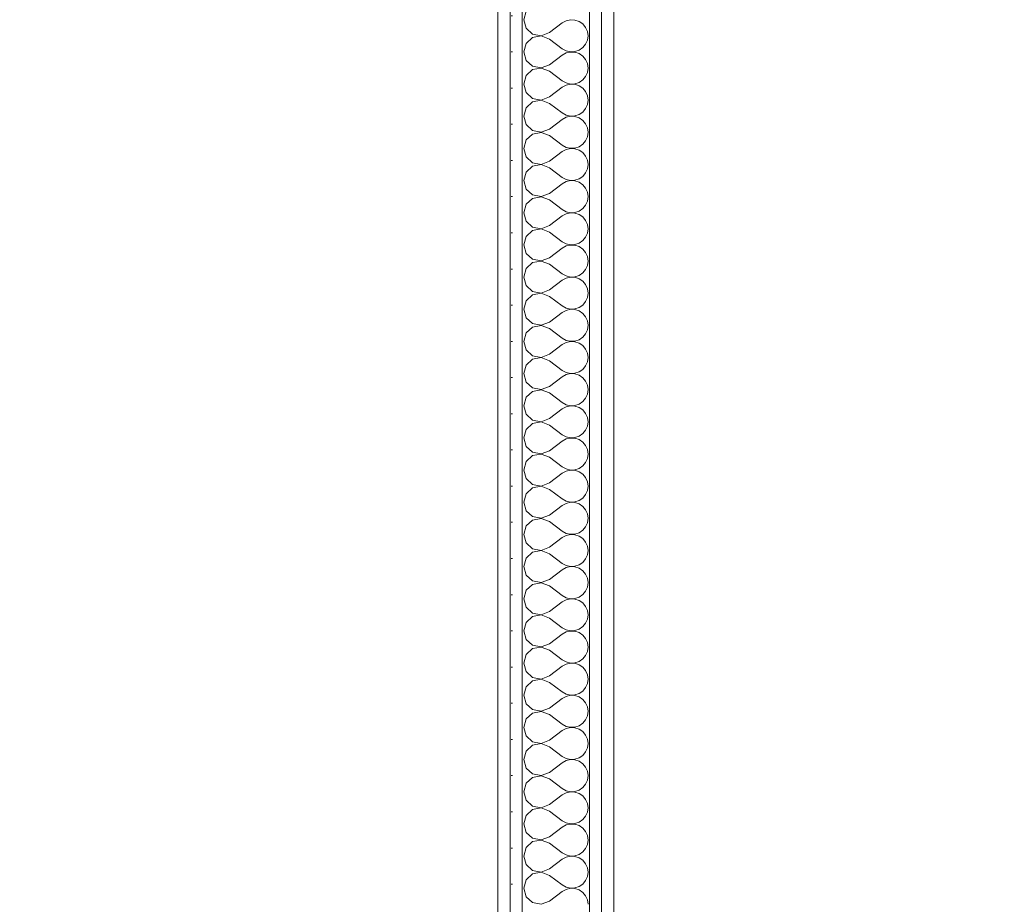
# Model space of a CAD drawing. Header units: millimetres. Extents: x 172139 to 266886, y 89395 to 138225.
# Tile 82 of 94: x 215715 to 216736, y 119867 to 120783. Entities that reach past the tile are written whole.
import ezdxf

# ---------------------------------------------------------------- set-up
doc = ezdxf.new("R2010")
doc.units = ezdxf.units.MM
doc.header["$MEASUREMENT"] = 0
doc.layers.add('ROZBUDOWA_NOWE_DZIAŁOWE', color=7, linetype='Continuous')
for name, color, linetype, lineweight, true_color in [('ROZBUDOWA_NOWE_DZIAŁOWE_Nr_pióra__24', 7, 'Continuous', 15, 0x029e21), ('ROZBUDOWA_NOWE_DZIAŁOWE_Nr_pióra__4', 7, 'Continuous', 13, 0x029e21), ('ROZBUDOWA_NOWE_DZIAŁOWE_Nr_pióra__67', 7, 'Continuous', 13, 0x6a6a6a)]:
    doc.layers.add(name, color=color, linetype=linetype, lineweight=lineweight, true_color=true_color)
doc.layers.add('ROZBUDOWA_NOWE_DZIAŁOWE_Nr_pióra__47', color=7, linetype='Continuous', lineweight=15)
doc.layers.add('STREFA_NOWE_POM_Nr_pióra__121', color=255, linetype='Continuous', lineweight=0)
pattern_1 = [(0, (0, 0), (0, 37.5), [0, -37.5])]

# ---------------------------------------------------------------- blocks, each defined once
blk = doc.blocks.new('*X452')
at = {"layer": 'ROZBUDOWA_NOWE_DZIAŁOWE_Nr_pióra__4', "linetype": 'Continuous'}
for p, q in [((216240, 120792.1), (216237.5, 120783.3)), ((216237.5, 120783.3), (216240, 120774.6)), ((216264.2, 120770), (216277.5, 120780)), ((216281.5, 120782.2), (216277.5, 120780)), ((216286, 120783.3), (216281.5, 120782.2)), ((216290.6, 120783), (216286, 120783.3)), ((216295, 120781.6), (216290.6, 120783)), ((216298.7, 120779), (216295, 120781.6)), ((216301.7, 120775.4), (216298.7, 120779)), ((216240, 120774.6), (216246.7, 120768.4)), ((216246.7, 120768.4), (216255.7, 120766.7)), ((216255.7, 120766.7), (216264.2, 120770)), ((216303.5, 120771.2), (216301.7, 120775.4)), ((216304.2, 120766.7), (216303.5, 120771.2)), ((216240, 120758.8), (216237.5, 120750)), ((216246.7, 120764.9), (216240, 120758.8)), ((216255.7, 120766.6), (216246.7, 120764.9)), ((216264.2, 120763.3), (216255.7, 120766.6)), ((216264.2, 120763.3), (216277.5, 120753.3)), ((216298.7, 120754.4), (216301.7, 120757.9)), ((216301.7, 120757.9), (216303.5, 120762.1)), ((216303.5, 120762.1), (216304.2, 120766.7)), ((216237.5, 120750), (216240, 120741.2)), ((216264.2, 120736.7), (216277.5, 120746.7)), ((216277.5, 120753.3), (216281.5, 120751.1)), ((216281.5, 120748.9), (216277.5, 120746.7)), ((216281.5, 120751.1), (216286, 120750.1)), ((216286, 120749.9), (216281.5, 120748.9)), ((216286, 120750.1), (216290.6, 120750.3)), ((216290.6, 120749.7), (216286, 120749.9)), ((216290.6, 120750.3), (216295, 120751.8)), ((216295, 120748.2), (216290.6, 120749.7)), ((216295, 120751.8), (216298.7, 120754.4)), ((216298.7, 120745.6), (216295, 120748.2)), ((216240, 120741.2), (216246.7, 120735.1)), ((216255.7, 120733.4), (216264.2, 120736.7)), ((216301.7, 120742.1), (216298.7, 120745.6)), ((216303.5, 120737.9), (216301.7, 120742.1)), ((216304.2, 120733.3), (216303.5, 120737.9)), ((216246.7, 120731.6), (216240, 120725.4)), ((216246.7, 120735.1), (216255.7, 120733.4)), ((216255.7, 120733.3), (216246.7, 120731.6)), ((216264.2, 120730), (216255.7, 120733.3)), ((216264.2, 120730), (216277.5, 120720)), ((216301.7, 120724.6), (216303.5, 120728.8)), ((216303.5, 120728.8), (216304.2, 120733.3)), ((216240, 120725.4), (216237.5, 120716.7)), ((216237.5, 120716.7), (216240, 120707.9)), ((216277.5, 120720), (216281.5, 120717.8)), ((216281.5, 120717.8), (216286, 120716.7)), ((216286, 120716.6), (216281.5, 120715.6)), ((216286, 120716.7), (216290.6, 120717)), ((216290.6, 120716.4), (216286, 120716.6)), ((216290.6, 120717), (216295, 120718.4)), ((216295, 120714.9), (216290.6, 120716.4)), ((216295, 120718.4), (216298.7, 120721)), ((216298.7, 120721), (216301.7, 120724.6)), ((216240, 120707.9), (216246.7, 120701.8)), ((216264.2, 120703.3), (216277.5, 120713.3)), ((216281.5, 120715.6), (216277.5, 120713.3)), ((216298.7, 120712.3), (216295, 120714.9)), ((216301.7, 120708.8), (216298.7, 120712.3)), ((216303.5, 120704.6), (216301.7, 120708.8)), ((216246.7, 120698.2), (216240, 120692.1)), ((216246.7, 120701.8), (216255.7, 120700.1)), ((216255.7, 120699.9), (216246.7, 120698.2)), ((216255.7, 120700.1), (216264.2, 120703.3)), ((216264.2, 120696.7), (216255.7, 120699.9)), ((216264.2, 120696.7), (216277.5, 120686.7)), ((216301.7, 120691.2), (216303.5, 120695.4)), ((216304.2, 120700), (216303.5, 120704.6)), ((216303.5, 120695.4), (216304.2, 120700)), ((216240, 120692.1), (216237.5, 120683.3)), ((216277.5, 120686.7), (216281.5, 120684.4)), ((216295, 120685.1), (216298.7, 120687.7)), ((216298.7, 120687.7), (216301.7, 120691.2)), ((216237.5, 120683.3), (216240, 120674.6)), ((216264.2, 120670), (216277.5, 120680)), ((216281.5, 120682.2), (216277.5, 120680)), ((216281.5, 120684.4), (216286, 120683.4)), ((216286, 120683.3), (216281.5, 120682.2)), ((216286, 120683.4), (216290.6, 120683.6)), ((216290.6, 120683), (216286, 120683.3)), ((216290.6, 120683.6), (216295, 120685.1)), ((216295, 120681.6), (216290.6, 120683)), ((216298.7, 120679), (216295, 120681.6)), ((216301.7, 120675.4), (216298.7, 120679)), ((216303.5, 120671.2), (216301.7, 120675.4)), ((216240, 120674.6), (216246.7, 120668.4)), ((216246.7, 120664.9), (216240, 120658.8)), ((216246.7, 120668.4), (216255.7, 120666.7)), ((216255.7, 120666.6), (216246.7, 120664.9)), ((216255.7, 120666.7), (216264.2, 120670)), ((216264.2, 120663.3), (216255.7, 120666.6)), ((216304.2, 120666.7), (216303.5, 120671.2)), ((216303.5, 120662.1), (216304.2, 120666.7)), ((216240, 120658.8), (216237.5, 120650)), ((216264.2, 120663.3), (216277.5, 120653.3)), ((216298.7, 120654.4), (216301.7, 120657.9)), ((216301.7, 120657.9), (216303.5, 120662.1)), ((216237.5, 120650), (216240, 120641.2)), ((216264.2, 120636.7), (216277.5, 120646.7)), ((216277.5, 120653.3), (216281.5, 120651.1)), ((216281.5, 120648.9), (216277.5, 120646.7)), ((216281.5, 120651.1), (216286, 120650.1)), ((216286, 120649.9), (216281.5, 120648.9)), ((216286, 120650.1), (216290.6, 120650.3)), ((216290.6, 120649.7), (216286, 120649.9)), ((216290.6, 120650.3), (216295, 120651.8)), ((216295, 120648.2), (216290.6, 120649.7)), ((216295, 120651.8), (216298.7, 120654.4)), ((216298.7, 120645.6), (216295, 120648.2)), ((216301.7, 120642.1), (216298.7, 120645.6)), ((216240, 120641.2), (216246.7, 120635.1)), ((216246.7, 120635.1), (216255.7, 120633.4)), ((216255.7, 120633.4), (216264.2, 120636.7)), ((216303.5, 120637.9), (216301.7, 120642.1)), ((216304.2, 120633.3), (216303.5, 120637.9)), ((216240, 120625.4), (216237.5, 120616.7)), ((216246.7, 120631.6), (216240, 120625.4)), ((216255.7, 120633.3), (216246.7, 120631.6)), ((216264.2, 120630), (216255.7, 120633.3)), ((216264.2, 120630), (216277.5, 120620)), ((216298.7, 120621), (216301.7, 120624.6)), ((216301.7, 120624.6), (216303.5, 120628.8)), ((216303.5, 120628.8), (216304.2, 120633.3)), ((216237.5, 120616.7), (216240, 120607.9)), ((216277.5, 120620), (216281.5, 120617.8)), ((216281.5, 120615.6), (216277.5, 120613.3)), ((216281.5, 120617.8), (216286, 120616.7)), ((216286, 120616.6), (216281.5, 120615.6)), ((216286, 120616.7), (216290.6, 120617)), ((216290.6, 120616.4), (216286, 120616.6)), ((216290.6, 120617), (216295, 120618.4)), ((216295, 120614.9), (216290.6, 120616.4)), ((216295, 120618.4), (216298.7, 120621)), ((216298.7, 120612.3), (216295, 120614.9)), ((216240, 120607.9), (216246.7, 120601.8)), ((216264.2, 120603.3), (216277.5, 120613.3)), ((216301.7, 120608.8), (216298.7, 120612.3)), ((216303.5, 120604.6), (216301.7, 120608.8)), ((216304.2, 120600), (216303.5, 120604.6)), ((216246.7, 120598.2), (216240, 120592.1)), ((216246.7, 120601.8), (216255.7, 120600.1)), ((216255.7, 120599.9), (216246.7, 120598.2)), ((216255.7, 120600.1), (216264.2, 120603.3)), ((216264.2, 120596.7), (216255.7, 120599.9)), ((216264.2, 120596.7), (216277.5, 120586.7)), ((216301.7, 120591.2), (216303.5, 120595.4)), ((216303.5, 120595.4), (216304.2, 120600)), ((216240, 120592.1), (216237.5, 120583.3)), ((216237.5, 120583.3), (216240, 120574.6)), ((216277.5, 120586.7), (216281.5, 120584.4)), ((216281.5, 120584.4), (216286, 120583.4)), ((216286, 120583.3), (216281.5, 120582.2)), ((216286, 120583.4), (216290.6, 120583.6)), ((216290.6, 120583), (216286, 120583.3)), ((216290.6, 120583.6), (216295, 120585.1)), ((216295, 120585.1), (216298.7, 120587.7)), ((216298.7, 120587.7), (216301.7, 120591.2)), ((216240, 120574.6), (216246.7, 120568.4)), ((216264.2, 120570), (216277.5, 120580)), ((216281.5, 120582.2), (216277.5, 120580)), ((216295, 120581.6), (216290.6, 120583)), ((216298.7, 120579), (216295, 120581.6)), ((216301.7, 120575.4), (216298.7, 120579)), ((216303.5, 120571.2), (216301.7, 120575.4)), ((216246.7, 120564.9), (216240, 120558.8)), ((216246.7, 120568.4), (216255.7, 120566.7)), ((216255.7, 120566.6), (216246.7, 120564.9)), ((216255.7, 120566.7), (216264.2, 120570)), ((216264.2, 120563.3), (216255.7, 120566.6)), ((216264.2, 120563.3), (216277.5, 120553.3)), ((216304.2, 120566.7), (216303.5, 120571.2)), ((216303.5, 120562.1), (216304.2, 120566.7)), ((216240, 120558.8), (216237.5, 120550)), ((216277.5, 120553.3), (216281.5, 120551.1)), ((216295, 120551.8), (216298.7, 120554.4)), ((216298.7, 120554.4), (216301.7, 120557.9)), ((216301.7, 120557.9), (216303.5, 120562.1)), ((216237.5, 120550), (216240, 120541.2)), ((216264.2, 120536.7), (216277.5, 120546.7)), ((216281.5, 120548.9), (216277.5, 120546.7)), ((216281.5, 120551.1), (216286, 120550.1)), ((216286, 120549.9), (216281.5, 120548.9)), ((216286, 120550.1), (216290.6, 120550.3)), ((216290.6, 120549.7), (216286, 120549.9)), ((216290.6, 120550.3), (216295, 120551.8)), ((216295, 120548.2), (216290.6, 120549.7)), ((216298.7, 120545.6), (216295, 120548.2)), ((216301.7, 120542.1), (216298.7, 120545.6)), ((216240, 120541.2), (216246.7, 120535.1)), ((216246.7, 120535.1), (216255.7, 120533.4)), ((216255.7, 120533.3), (216246.7, 120531.6)), ((216255.7, 120533.4), (216264.2, 120536.7)), ((216264.2, 120530), (216255.7, 120533.3)), ((216303.5, 120537.9), (216301.7, 120542.1)), ((216304.2, 120533.3), (216303.5, 120537.9)), ((216303.5, 120528.8), (216304.2, 120533.3)), ((216240, 120525.4), (216237.5, 120516.7)), ((216246.7, 120531.6), (216240, 120525.4)), ((216264.2, 120530), (216277.5, 120520)), ((216298.7, 120521), (216301.7, 120524.6)), ((216301.7, 120524.6), (216303.5, 120528.8)), ((216237.5, 120516.7), (216240, 120507.9)), ((216264.2, 120503.3), (216277.5, 120513.3)), ((216277.5, 120520), (216281.5, 120517.8)), ((216281.5, 120515.6), (216277.5, 120513.3)), ((216281.5, 120517.8), (216286, 120516.7)), ((216286, 120516.6), (216281.5, 120515.6)), ((216286, 120516.7), (216290.6, 120517)), ((216290.6, 120516.4), (216286, 120516.6)), ((216290.6, 120517), (216295, 120518.4)), ((216295, 120514.9), (216290.6, 120516.4)), ((216295, 120518.4), (216298.7, 120521)), ((216298.7, 120512.3), (216295, 120514.9)), ((216301.7, 120508.8), (216298.7, 120512.3)), ((216240, 120507.9), (216246.7, 120501.8)), ((216246.7, 120501.8), (216255.7, 120500.1)), ((216255.7, 120500.1), (216264.2, 120503.3)), ((216303.5, 120504.6), (216301.7, 120508.8)), ((216304.2, 120500), (216303.5, 120504.6)), ((216240, 120492.1), (216237.5, 120483.3)), ((216246.7, 120498.2), (216240, 120492.1)), ((216255.7, 120499.9), (216246.7, 120498.2)), ((216264.2, 120496.7), (216255.7, 120499.9)), ((216264.2, 120496.7), (216277.5, 120486.7)), ((216298.7, 120487.7), (216301.7, 120491.2)), ((216301.7, 120491.2), (216303.5, 120495.4)), ((216303.5, 120495.4), (216304.2, 120500)), ((216237.5, 120483.3), (216240, 120474.6)), ((216277.5, 120486.7), (216281.5, 120484.4)), ((216281.5, 120482.2), (216277.5, 120480)), ((216281.5, 120484.4), (216286, 120483.4)), ((216286, 120483.3), (216281.5, 120482.2)), ((216286, 120483.4), (216290.6, 120483.6)), ((216290.6, 120483), (216286, 120483.3)), ((216290.6, 120483.6), (216295, 120485.1)), ((216295, 120481.6), (216290.6, 120483)), ((216295, 120485.1), (216298.7, 120487.7)), ((216298.7, 120479), (216295, 120481.6)), ((216240, 120474.6), (216246.7, 120468.4)), ((216264.2, 120470), (216277.5, 120480)), ((216301.7, 120475.4), (216298.7, 120479)), ((216303.5, 120471.2), (216301.7, 120475.4)), ((216304.2, 120466.7), (216303.5, 120471.2)), ((216246.7, 120464.9), (216240, 120458.8)), ((216246.7, 120468.4), (216255.7, 120466.7)), ((216255.7, 120466.6), (216246.7, 120464.9)), ((216255.7, 120466.7), (216264.2, 120470)), ((216264.2, 120463.3), (216255.7, 120466.6)), ((216264.2, 120463.3), (216277.5, 120453.3)), ((216301.7, 120457.9), (216303.5, 120462.1)), ((216303.5, 120462.1), (216304.2, 120466.7)), ((216240, 120458.8), (216237.5, 120450)), ((216277.5, 120453.3), (216281.5, 120451.1)), ((216281.5, 120451.1), (216286, 120450.1)), ((216290.6, 120450.3), (216295, 120451.8)), ((216295, 120451.8), (216298.7, 120454.4)), ((216298.7, 120454.4), (216301.7, 120457.9)), ((216237.5, 120450), (216240, 120441.2)), ((216240, 120441.2), (216246.7, 120435.1)), ((216264.2, 120436.7), (216277.5, 120446.7)), ((216281.5, 120448.9), (216277.5, 120446.7)), ((216286, 120449.9), (216281.5, 120448.9)), ((216286, 120450.1), (216290.6, 120450.3)), ((216290.6, 120449.7), (216286, 120449.9)), ((216295, 120448.2), (216290.6, 120449.7)), ((216298.7, 120445.6), (216295, 120448.2)), ((216301.7, 120442.1), (216298.7, 120445.6)), ((216303.5, 120437.9), (216301.7, 120442.1)), ((216246.7, 120431.6), (216240, 120425.4)), ((216246.7, 120435.1), (216255.7, 120433.4)), ((216255.7, 120433.3), (216246.7, 120431.6)), ((216255.7, 120433.4), (216264.2, 120436.7)), ((216264.2, 120430), (216255.7, 120433.3)), ((216264.2, 120430), (216277.5, 120420)), ((216304.2, 120433.3), (216303.5, 120437.9)), ((216303.5, 120428.8), (216304.2, 120433.3)), ((216240, 120425.4), (216237.5, 120416.7)), ((216277.5, 120420), (216281.5, 120417.8)), ((216295, 120418.4), (216298.7, 120421)), ((216298.7, 120421), (216301.7, 120424.6)), ((216301.7, 120424.6), (216303.5, 120428.8)), ((216237.5, 120416.7), (216240, 120407.9)), ((216264.2, 120403.3), (216277.5, 120413.3)), ((216281.5, 120415.6), (216277.5, 120413.3)), ((216281.5, 120417.8), (216286, 120416.7)), ((216286, 120416.6), (216281.5, 120415.6)), ((216286, 120416.7), (216290.6, 120417)), ((216290.6, 120416.4), (216286, 120416.6)), ((216290.6, 120417), (216295, 120418.4)), ((216295, 120414.9), (216290.6, 120416.4)), ((216298.7, 120412.3), (216295, 120414.9)), ((216301.7, 120408.8), (216298.7, 120412.3)), ((216240, 120407.9), (216246.7, 120401.8)), ((216246.7, 120401.8), (216255.7, 120400.1)), ((216255.7, 120399.9), (216246.7, 120398.2)), ((216255.7, 120400.1), (216264.2, 120403.3)), ((216264.2, 120396.7), (216255.7, 120399.9)), ((216303.5, 120404.6), (216301.7, 120408.8)), ((216304.2, 120400), (216303.5, 120404.6)), ((216303.5, 120395.4), (216304.2, 120400)), ((216240, 120392.1), (216237.5, 120383.3)), ((216246.7, 120398.2), (216240, 120392.1)), ((216264.2, 120396.7), (216277.5, 120386.7)), ((216298.7, 120387.7), (216301.7, 120391.2)), ((216301.7, 120391.2), (216303.5, 120395.4)), ((216237.5, 120383.3), (216240, 120374.6)), ((216264.2, 120370), (216277.5, 120380)), ((216277.5, 120386.7), (216281.5, 120384.4)), ((216281.5, 120382.2), (216277.5, 120380)), ((216281.5, 120384.4), (216286, 120383.4)), ((216286, 120383.3), (216281.5, 120382.2)), ((216286, 120383.4), (216290.6, 120383.6)), ((216290.6, 120383), (216286, 120383.3)), ((216290.6, 120383.6), (216295, 120385.1)), ((216295, 120381.6), (216290.6, 120383)), ((216295, 120385.1), (216298.7, 120387.7)), ((216298.7, 120379), (216295, 120381.6)), ((216301.7, 120375.4), (216298.7, 120379)), ((216240, 120374.6), (216246.7, 120368.4)), ((216255.7, 120366.7), (216264.2, 120370)), ((216303.5, 120371.2), (216301.7, 120375.4)), ((216304.2, 120366.7), (216303.5, 120371.2)), ((216240, 120358.8), (216237.5, 120350)), ((216246.7, 120364.9), (216240, 120358.8)), ((216246.7, 120368.4), (216255.7, 120366.7)), ((216255.7, 120366.6), (216246.7, 120364.9)), ((216264.2, 120363.3), (216255.7, 120366.6)), ((216264.2, 120363.3), (216277.5, 120353.3)), ((216301.7, 120357.9), (216303.5, 120362.1)), ((216303.5, 120362.1), (216304.2, 120366.7)), ((216237.5, 120350), (216240, 120341.2)), ((216277.5, 120353.3), (216281.5, 120351.1)), ((216281.5, 120348.9), (216277.5, 120346.7)), ((216281.5, 120351.1), (216286, 120350.1)), ((216286, 120349.9), (216281.5, 120348.9)), ((216286, 120350.1), (216290.6, 120350.3)), ((216290.6, 120349.7), (216286, 120349.9)), ((216290.6, 120350.3), (216295, 120351.8)), ((216295, 120348.2), (216290.6, 120349.7)), ((216295, 120351.8), (216298.7, 120354.4)), ((216298.7, 120345.6), (216295, 120348.2)), ((216298.7, 120354.4), (216301.7, 120357.9)), ((216240, 120341.2), (216246.7, 120335.1)), ((216264.2, 120336.7), (216277.5, 120346.7)), ((216301.7, 120342.1), (216298.7, 120345.6)), ((216303.5, 120337.9), (216301.7, 120342.1)), ((216246.7, 120331.6), (216240, 120325.4)), ((216246.7, 120335.1), (216255.7, 120333.4)), ((216255.7, 120333.3), (216246.7, 120331.6)), ((216255.7, 120333.4), (216264.2, 120336.7)), ((216264.2, 120330), (216255.7, 120333.3)), ((216264.2, 120330), (216277.5, 120320)), ((216301.7, 120324.6), (216303.5, 120328.8)), ((216304.2, 120333.3), (216303.5, 120337.9)), ((216303.5, 120328.8), (216304.2, 120333.3)), ((216240, 120325.4), (216237.5, 120316.7)), ((216277.5, 120320), (216281.5, 120317.8)), ((216281.5, 120317.8), (216286, 120316.7)), ((216290.6, 120317), (216295, 120318.4)), ((216295, 120318.4), (216298.7, 120321)), ((216298.7, 120321), (216301.7, 120324.6)), ((216237.5, 120316.7), (216240, 120307.9)), ((216240, 120307.9), (216246.7, 120301.8)), ((216264.2, 120303.3), (216277.5, 120313.3)), ((216281.5, 120315.6), (216277.5, 120313.3)), ((216286, 120316.6), (216281.5, 120315.6)), ((216286, 120316.7), (216290.6, 120317)), ((216290.6, 120316.4), (216286, 120316.6)), ((216295, 120314.9), (216290.6, 120316.4)), ((216298.7, 120312.3), (216295, 120314.9)), ((216301.7, 120308.8), (216298.7, 120312.3)), ((216303.5, 120304.6), (216301.7, 120308.8)), ((216246.7, 120298.2), (216240, 120292.1)), ((216246.7, 120301.8), (216255.7, 120300.1)), ((216255.7, 120299.9), (216246.7, 120298.2)), ((216255.7, 120300.1), (216264.2, 120303.3)), ((216264.2, 120296.7), (216255.7, 120299.9)), ((216304.2, 120300), (216303.5, 120304.6)), ((216303.5, 120295.4), (216304.2, 120300)), ((216240, 120292.1), (216237.5, 120283.3)), ((216264.2, 120296.7), (216277.5, 120286.7)), ((216295, 120285.1), (216298.7, 120287.7)), ((216298.7, 120287.7), (216301.7, 120291.2)), ((216301.7, 120291.2), (216303.5, 120295.4)), ((216237.5, 120283.3), (216240, 120274.6)), ((216264.2, 120270), (216277.5, 120280)), ((216277.5, 120286.7), (216281.5, 120284.4)), ((216281.5, 120282.2), (216277.5, 120280)), ((216281.5, 120284.4), (216286, 120283.4)), ((216286, 120283.3), (216281.5, 120282.2)), ((216286, 120283.4), (216290.6, 120283.6)), ((216290.6, 120283), (216286, 120283.3)), ((216290.6, 120283.6), (216295, 120285.1)), ((216295, 120281.6), (216290.6, 120283)), ((216298.7, 120279), (216295, 120281.6)), ((216301.7, 120275.4), (216298.7, 120279)), ((216240, 120274.6), (216246.7, 120268.4)), ((216246.7, 120268.4), (216255.7, 120266.7)), ((216255.7, 120266.6), (216246.7, 120264.9)), ((216255.7, 120266.7), (216264.2, 120270)), ((216264.2, 120263.3), (216255.7, 120266.6)), ((216303.5, 120271.2), (216301.7, 120275.4)), ((216304.2, 120266.7), (216303.5, 120271.2)), ((216303.5, 120262.1), (216304.2, 120266.7)), ((216240, 120258.8), (216237.5, 120250)), ((216246.7, 120264.9), (216240, 120258.8)), ((216264.2, 120263.3), (216277.5, 120253.3)), ((216298.7, 120254.4), (216301.7, 120257.9)), ((216301.7, 120257.9), (216303.5, 120262.1)), ((216237.5, 120250), (216240, 120241.2)), ((216264.2, 120236.7), (216277.5, 120246.7)), ((216277.5, 120253.3), (216281.5, 120251.1)), ((216281.5, 120248.9), (216277.5, 120246.7)), ((216281.5, 120251.1), (216286, 120250.1)), ((216286, 120249.9), (216281.5, 120248.9)), ((216286, 120250.1), (216290.6, 120250.3)), ((216290.6, 120249.7), (216286, 120249.9)), ((216290.6, 120250.3), (216295, 120251.8)), ((216295, 120248.2), (216290.6, 120249.7)), ((216295, 120251.8), (216298.7, 120254.4)), ((216298.7, 120245.6), (216295, 120248.2)), ((216240, 120241.2), (216246.7, 120235.1)), ((216255.7, 120233.4), (216264.2, 120236.7)), ((216301.7, 120242.1), (216298.7, 120245.6)), ((216303.5, 120237.9), (216301.7, 120242.1)), ((216304.2, 120233.3), (216303.5, 120237.9)), ((216246.7, 120231.6), (216240, 120225.4)), ((216246.7, 120235.1), (216255.7, 120233.4)), ((216255.7, 120233.3), (216246.7, 120231.6)), ((216264.2, 120230), (216255.7, 120233.3)), ((216264.2, 120230), (216277.5, 120220)), ((216301.7, 120224.6), (216303.5, 120228.8)), ((216303.5, 120228.8), (216304.2, 120233.3)), ((216240, 120225.4), (216237.5, 120216.7)), ((216237.5, 120216.7), (216240, 120207.9)), ((216277.5, 120220), (216281.5, 120217.8)), ((216281.5, 120215.6), (216277.5, 120213.3)), ((216281.5, 120217.8), (216286, 120216.7)), ((216286, 120216.6), (216281.5, 120215.6)), ((216286, 120216.7), (216290.6, 120217)), ((216290.6, 120216.4), (216286, 120216.6)), ((216290.6, 120217), (216295, 120218.4)), ((216295, 120214.9), (216290.6, 120216.4)), ((216295, 120218.4), (216298.7, 120221)), ((216298.7, 120221), (216301.7, 120224.6)), ((216240, 120207.9), (216246.7, 120201.8)), ((216264.2, 120203.3), (216277.5, 120213.3)), ((216298.7, 120212.3), (216295, 120214.9)), ((216301.7, 120208.8), (216298.7, 120212.3)), ((216303.5, 120204.6), (216301.7, 120208.8)), ((216246.7, 120198.2), (216240, 120192.1)), ((216246.7, 120201.8), (216255.7, 120200.1)), ((216255.7, 120199.9), (216246.7, 120198.2)), ((216255.7, 120200.1), (216264.2, 120203.3)), ((216264.2, 120196.7), (216255.7, 120199.9)), ((216264.2, 120196.7), (216277.5, 120186.7)), ((216301.7, 120191.2), (216303.5, 120195.4)), ((216304.2, 120200), (216303.5, 120204.6)), ((216303.5, 120195.4), (216304.2, 120200)), ((216240, 120192.1), (216237.5, 120183.3)), ((216277.5, 120186.7), (216281.5, 120184.4)), ((216290.6, 120183.6), (216295, 120185.1)), ((216295, 120185.1), (216298.7, 120187.7)), ((216298.7, 120187.7), (216301.7, 120191.2)), ((216237.5, 120183.3), (216240, 120174.6)), ((216264.2, 120170), (216277.5, 120180)), ((216281.5, 120182.2), (216277.5, 120180)), ((216281.5, 120184.4), (216286, 120183.4)), ((216286, 120183.3), (216281.5, 120182.2)), ((216286, 120183.4), (216290.6, 120183.6)), ((216290.6, 120183), (216286, 120183.3)), ((216295, 120181.6), (216290.6, 120183)), ((216298.7, 120179), (216295, 120181.6)), ((216301.7, 120175.4), (216298.7, 120179)), ((216303.5, 120171.2), (216301.7, 120175.4)), ((216240, 120174.6), (216246.7, 120168.4)), ((216246.7, 120164.9), (216240, 120158.8)), ((216246.7, 120168.4), (216255.7, 120166.7)), ((216255.7, 120166.6), (216246.7, 120164.9)), ((216255.7, 120166.7), (216264.2, 120170)), ((216264.2, 120163.3), (216255.7, 120166.6)), ((216304.2, 120166.7), (216303.5, 120171.2)), ((216303.5, 120162.1), (216304.2, 120166.7)), ((216240, 120158.8), (216237.5, 120150)), ((216264.2, 120163.3), (216277.5, 120153.3)), ((216295, 120151.8), (216298.7, 120154.4)), ((216298.7, 120154.4), (216301.7, 120157.9)), ((216301.7, 120157.9), (216303.5, 120162.1)), ((216237.5, 120150), (216240, 120141.2)), ((216264.2, 120136.7), (216277.5, 120146.7)), ((216277.5, 120153.3), (216281.5, 120151.1)), ((216281.5, 120148.9), (216277.5, 120146.7)), ((216281.5, 120151.1), (216286, 120150.1)), ((216286, 120149.9), (216281.5, 120148.9)), ((216286, 120150.1), (216290.6, 120150.3)), ((216290.6, 120149.7), (216286, 120149.9)), ((216290.6, 120150.3), (216295, 120151.8)), ((216295, 120148.2), (216290.6, 120149.7)), ((216298.7, 120145.6), (216295, 120148.2)), ((216301.7, 120142.1), (216298.7, 120145.6)), ((216240, 120141.2), (216246.7, 120135.1)), ((216246.7, 120135.1), (216255.7, 120133.4)), ((216255.7, 120133.4), (216264.2, 120136.7)), ((216303.5, 120137.9), (216301.7, 120142.1)), ((216304.2, 120133.3), (216303.5, 120137.9)), ((216240, 120125.4), (216237.5, 120116.7)), ((216246.7, 120131.6), (216240, 120125.4)), ((216255.7, 120133.3), (216246.7, 120131.6)), ((216264.2, 120130), (216255.7, 120133.3)), ((216264.2, 120130), (216277.5, 120120)), ((216298.7, 120121), (216301.7, 120124.6)), ((216301.7, 120124.6), (216303.5, 120128.8)), ((216303.5, 120128.8), (216304.2, 120133.3)), ((216237.5, 120116.7), (216240, 120107.9)), ((216277.5, 120120), (216281.5, 120117.8)), ((216281.5, 120115.6), (216277.5, 120113.3)), ((216281.5, 120117.8), (216286, 120116.7)), ((216286, 120116.6), (216281.5, 120115.6)), ((216286, 120116.7), (216290.6, 120117)), ((216290.6, 120116.4), (216286, 120116.6)), ((216290.6, 120117), (216295, 120118.4)), ((216295, 120114.9), (216290.6, 120116.4)), ((216295, 120118.4), (216298.7, 120121)), ((216298.7, 120112.3), (216295, 120114.9)), ((216240, 120107.9), (216246.7, 120101.8)), ((216255.7, 120100.1), (216264.2, 120103.3)), ((216264.2, 120103.3), (216277.5, 120113.3)), ((216301.7, 120108.8), (216298.7, 120112.3)), ((216303.5, 120104.6), (216301.7, 120108.8)), ((216304.2, 120100), (216303.5, 120104.6)), ((216246.7, 120098.2), (216240, 120092.1)), ((216246.7, 120101.8), (216255.7, 120100.1)), ((216255.7, 120099.9), (216246.7, 120098.2)), ((216264.2, 120096.7), (216255.7, 120099.9)), ((216264.2, 120096.7), (216277.5, 120086.7)), ((216301.7, 120091.2), (216303.5, 120095.4)), ((216303.5, 120095.4), (216304.2, 120100)), ((216240, 120092.1), (216237.5, 120083.3)), ((216237.5, 120083.3), (216240, 120074.6)), ((216277.5, 120086.7), (216281.5, 120084.4)), ((216281.5, 120084.4), (216286, 120083.4)), ((216286, 120083.3), (216281.5, 120082.2)), ((216286, 120083.4), (216290.6, 120083.6)), ((216290.6, 120083), (216286, 120083.3)), ((216290.6, 120083.6), (216295, 120085.1)), ((216295, 120081.6), (216290.6, 120083)), ((216295, 120085.1), (216298.7, 120087.7)), ((216298.7, 120087.7), (216301.7, 120091.2)), ((216240, 120074.6), (216246.7, 120068.4)), ((216264.2, 120070), (216277.5, 120080)), ((216281.5, 120082.2), (216277.5, 120080)), ((216298.7, 120079), (216295, 120081.6)), ((216301.7, 120075.4), (216298.7, 120079)), ((216303.5, 120071.2), (216301.7, 120075.4)), ((216246.7, 120064.9), (216240, 120058.8)), ((216246.7, 120068.4), (216255.7, 120066.7)), ((216255.7, 120066.6), (216246.7, 120064.9)), ((216255.7, 120066.7), (216264.2, 120070)), ((216264.2, 120063.3), (216255.7, 120066.6)), ((216264.2, 120063.3), (216277.5, 120053.3)), ((216304.2, 120066.7), (216303.5, 120071.2)), ((216303.5, 120062.1), (216304.2, 120066.7)), ((216240, 120058.8), (216237.5, 120050)), ((216277.5, 120053.3), (216281.5, 120051.1)), ((216295, 120051.8), (216298.7, 120054.4)), ((216298.7, 120054.4), (216301.7, 120057.9)), ((216301.7, 120057.9), (216303.5, 120062.1)), ((216237.5, 120050), (216240, 120041.2)), ((216264.2, 120036.7), (216277.5, 120046.7)), ((216281.5, 120048.9), (216277.5, 120046.7)), ((216281.5, 120051.1), (216286, 120050.1)), ((216286, 120049.9), (216281.5, 120048.9)), ((216286, 120050.1), (216290.6, 120050.3)), ((216290.6, 120049.7), (216286, 120049.9)), ((216290.6, 120050.3), (216295, 120051.8)), ((216295, 120048.2), (216290.6, 120049.7)), ((216298.7, 120045.6), (216295, 120048.2)), ((216301.7, 120042.1), (216298.7, 120045.6)), ((216303.5, 120037.9), (216301.7, 120042.1)), ((216240, 120041.2), (216246.7, 120035.1)), ((216246.7, 120035.1), (216255.7, 120033.4)), ((216255.7, 120033.3), (216246.7, 120031.6)), ((216255.7, 120033.4), (216264.2, 120036.7)), ((216264.2, 120030), (216255.7, 120033.3)), ((216304.2, 120033.3), (216303.5, 120037.9)), ((216303.5, 120028.8), (216304.2, 120033.3)), ((216240, 120025.4), (216237.5, 120016.7)), ((216246.7, 120031.6), (216240, 120025.4)), ((216264.2, 120030), (216277.5, 120020)), ((216298.7, 120021), (216301.7, 120024.6)), ((216301.7, 120024.6), (216303.5, 120028.8)), ((216237.5, 120016.7), (216240, 120007.9)), ((216264.2, 120003.3), (216277.5, 120013.3)), ((216277.5, 120020), (216281.5, 120017.8)), ((216281.5, 120015.6), (216277.5, 120013.3)), ((216281.5, 120017.8), (216286, 120016.7)), ((216286, 120016.6), (216281.5, 120015.6)), ((216286, 120016.7), (216290.6, 120017)), ((216290.6, 120016.4), (216286, 120016.6)), ((216290.6, 120017), (216295, 120018.4)), ((216295, 120014.9), (216290.6, 120016.4)), ((216295, 120018.4), (216298.7, 120021)), ((216298.7, 120012.3), (216295, 120014.9)), ((216301.7, 120008.8), (216298.7, 120012.3)), ((216240, 120007.9), (216246.7, 120001.8)), ((216246.7, 120001.8), (216255.7, 120000.1)), ((216255.7, 120000.1), (216264.2, 120003.3)), ((216303.5, 120004.6), (216301.7, 120008.8)), ((216304.2, 120000), (216303.5, 120004.6)), ((216240, 119992.1), (216237.5, 119983.3)), ((216246.7, 119998.2), (216240, 119992.1)), ((216255.7, 119999.9), (216246.7, 119998.2)), ((216264.2, 119996.7), (216255.7, 119999.9)), ((216264.2, 119996.7), (216277.5, 119986.7)), ((216298.7, 119987.7), (216301.7, 119991.2)), ((216301.7, 119991.2), (216303.5, 119995.4)), ((216303.5, 119995.4), (216304.2, 120000)), ((216237.5, 119983.3), (216240, 119974.6)), ((216277.5, 119986.7), (216281.5, 119984.4)), ((216281.5, 119982.2), (216277.5, 119980)), ((216281.5, 119984.4), (216286, 119983.4)), ((216286, 119983.3), (216281.5, 119982.2)), ((216286, 119983.4), (216290.6, 119983.6)), ((216290.6, 119983), (216286, 119983.3)), ((216290.6, 119983.6), (216295, 119985.1)), ((216295, 119981.6), (216290.6, 119983)), ((216295, 119985.1), (216298.7, 119987.7)), ((216298.7, 119979), (216295, 119981.6)), ((216240, 119974.6), (216246.7, 119968.4)), ((216264.2, 119970), (216277.5, 119980)), ((216301.7, 119975.4), (216298.7, 119979)), ((216303.5, 119971.2), (216301.7, 119975.4)), ((216304.2, 119966.7), (216303.5, 119971.2)), ((216246.7, 119964.9), (216240, 119958.8)), ((216246.7, 119968.4), (216255.7, 119966.7)), ((216255.7, 119966.6), (216246.7, 119964.9)), ((216255.7, 119966.7), (216264.2, 119970)), ((216264.2, 119963.3), (216255.7, 119966.6)), ((216264.2, 119963.3), (216277.5, 119953.3)), ((216301.7, 119957.9), (216303.5, 119962.1)), ((216303.5, 119962.1), (216304.2, 119966.7)), ((216240, 119958.8), (216237.5, 119950)), ((216277.5, 119953.3), (216281.5, 119951.1)), ((216281.5, 119951.1), (216286, 119950.1)), ((216286, 119950.1), (216290.6, 119950.3)), ((216290.6, 119950.3), (216295, 119951.8)), ((216295, 119951.8), (216298.7, 119954.4)), ((216298.7, 119954.4), (216301.7, 119957.9)), ((216237.5, 119950), (216240, 119941.2)), ((216240, 119941.2), (216246.7, 119935.1)), ((216264.2, 119936.7), (216277.5, 119946.7)), ((216281.5, 119948.9), (216277.5, 119946.7)), ((216286, 119949.9), (216281.5, 119948.9)), ((216290.6, 119949.7), (216286, 119949.9)), ((216295, 119948.2), (216290.6, 119949.7)), ((216298.7, 119945.6), (216295, 119948.2)), ((216301.7, 119942.1), (216298.7, 119945.6)), ((216303.5, 119937.9), (216301.7, 119942.1)), ((216246.7, 119931.6), (216240, 119925.4)), ((216246.7, 119935.1), (216255.7, 119933.4)), ((216255.7, 119933.3), (216246.7, 119931.6)), ((216255.7, 119933.4), (216264.2, 119936.7)), ((216264.2, 119930), (216255.7, 119933.3)), ((216264.2, 119930), (216277.5, 119920)), ((216304.2, 119933.3), (216303.5, 119937.9)), ((216303.5, 119928.8), (216304.2, 119933.3)), ((216240, 119925.4), (216237.5, 119916.7)), ((216277.5, 119920), (216281.5, 119917.8)), ((216295, 119918.4), (216298.7, 119921)), ((216298.7, 119921), (216301.7, 119924.6)), ((216301.7, 119924.6), (216303.5, 119928.8)), ((216237.5, 119916.7), (216240, 119907.9)), ((216264.2, 119903.3), (216277.5, 119913.3)), ((216281.5, 119915.6), (216277.5, 119913.3)), ((216281.5, 119917.8), (216286, 119916.7)), ((216286, 119916.6), (216281.5, 119915.6)), ((216286, 119916.7), (216290.6, 119917)), ((216290.6, 119916.4), (216286, 119916.6)), ((216290.6, 119917), (216295, 119918.4)), ((216295, 119914.9), (216290.6, 119916.4)), ((216298.7, 119912.3), (216295, 119914.9)), ((216301.7, 119908.8), (216298.7, 119912.3)), ((216240, 119907.9), (216246.7, 119901.8)), ((216246.7, 119901.8), (216255.7, 119900.1)), ((216255.7, 119899.9), (216246.7, 119898.2)), ((216255.7, 119900.1), (216264.2, 119903.3)), ((216264.2, 119896.7), (216255.7, 119899.9)), ((216303.5, 119904.6), (216301.7, 119908.8)), ((216304.2, 119900), (216303.5, 119904.6)), ((216303.5, 119895.4), (216304.2, 119900)), ((216240, 119892.1), (216237.5, 119883.3)), ((216246.7, 119898.2), (216240, 119892.1)), ((216264.2, 119896.7), (216277.5, 119886.7)), ((216298.7, 119887.7), (216301.7, 119891.2)), ((216301.7, 119891.2), (216303.5, 119895.4)), ((216237.5, 119883.3), (216240, 119874.6)), ((216264.2, 119870), (216277.5, 119880)), ((216277.5, 119886.7), (216281.5, 119884.4)), ((216281.5, 119882.2), (216277.5, 119880)), ((216281.5, 119884.4), (216286, 119883.4)), ((216286, 119883.3), (216281.5, 119882.2)), ((216286, 119883.4), (216290.6, 119883.6)), ((216290.6, 119883), (216286, 119883.3)), ((216290.6, 119883.6), (216295, 119885.1)), ((216295, 119881.6), (216290.6, 119883)), ((216295, 119885.1), (216298.7, 119887.7)), ((216298.7, 119879), (216295, 119881.6)), ((216301.7, 119875.4), (216298.7, 119879)), ((216240, 119874.6), (216246.7, 119868.4)), ((216246.7, 119868.4), (216255.7, 119866.7)), ((216255.7, 119866.7), (216264.2, 119870)), ((216303.5, 119871.2), (216301.7, 119875.4)), ((216304.2, 119866.7), (216303.5, 119871.2))]:
    blk.add_line(p, q, dxfattribs=at)
blk = doc.blocks.new('Ściana_121', base_point=(216210.8, 115862.5))
at = {"layer": 'ROZBUDOWA_NOWE_DZIAŁOWE_Nr_pióra__24', "linetype": 'Continuous'}
h = blk.add_hatch(dxfattribs=at)
h.set_pattern_fill('Gips', color=256, style=0, pattern_type=2)
h.set_pattern_definition(pattern_1)
h.paths.add_polyline_path([(216223.3, 121145.6), (216210.8, 121145.6), (216210.8, 119121.9), (216223.3, 119121.9)])
h = blk.add_hatch(dxfattribs=at)
h.set_pattern_fill('Gips', color=256, style=0, pattern_type=2)
h.set_pattern_definition(pattern_1)
h.paths.add_polyline_path([(216235.8, 121145.6), (216223.3, 121145.6), (216223.3, 119121.9), (216235.8, 119121.9)])
h = blk.add_hatch(dxfattribs=at)
h.set_pattern_fill('Gips', color=256, style=0, pattern_type=2)
h.set_pattern_definition(pattern_1)
h.paths.add_polyline_path([(216318.3, 121145.6), (216305.8, 121145.6), (216305.8, 119121.9), (216318.3, 119121.9)])
h = blk.add_hatch(dxfattribs=at)
h.set_pattern_fill('Gips', color=256, style=0, pattern_type=2)
h.set_pattern_definition(pattern_1)
h.paths.add_polyline_path([(216318.3, 119121.9), (216330.8, 119121.9), (216330.8, 121145.6), (216318.3, 121145.6)])
at = {"layer": 'ROZBUDOWA_NOWE_DZIAŁOWE_Nr_pióra__47', "linetype": 'Continuous', "flags": 128}
for points in [[(216210.8, 121145.6), (216210.8, 119121.9)], [(216330.8, 119121.9), (216330.8, 121145.6)]]:
    blk.add_lwpolyline(points, dxfattribs=at)
at = {"layer": 'ROZBUDOWA_NOWE_DZIAŁOWE_Nr_pióra__67', "linetype": 'Continuous'}
for p, q in [((216223.3, 121145.6), (216223.3, 119121.9)), ((216235.8, 121145.6), (216235.8, 119121.9)), ((216305.8, 119121.9), (216305.8, 121145.6)), ((216318.3, 119121.9), (216318.3, 121145.6))]:
    blk.add_line(p, q, dxfattribs=at)
at = {"layer": 'ROZBUDOWA_NOWE_DZIAŁOWE'}
blk.add_blockref('*X452', (0, 0), dxfattribs=at)

msp = doc.modelspace()

# ---------------------------------------------------------------- linework, layer by layer
at = {"layer": 'STREFA_NOWE_POM_Nr_pióra__121', "linetype": 'Continuous', "flags": 128}
for points in [[(216210.8, 119674.7), (216210.8, 121145.6), (212316.5, 121145.6), (212316.5, 117206.8), (216210.8, 117206.8)], [(216330.8, 115862.5), (216785.8, 115846.9), (216797.4, 115586.8), (220688.1, 115586.8), (220678.8, 116587.4), (221330.1, 116604.7), (221330.1, 121138), (216330.8, 121145.6)]]:
    msp.add_lwpolyline(points, close=True, dxfattribs=at)

# ---------------------------------------------------------------- block references
at = {"layer": 'ROZBUDOWA_NOWE_DZIAŁOWE'}
msp.add_blockref('Ściana_121', (216210.8, 115862.5), dxfattribs=at)

doc.saveas('drawing.dxf')
